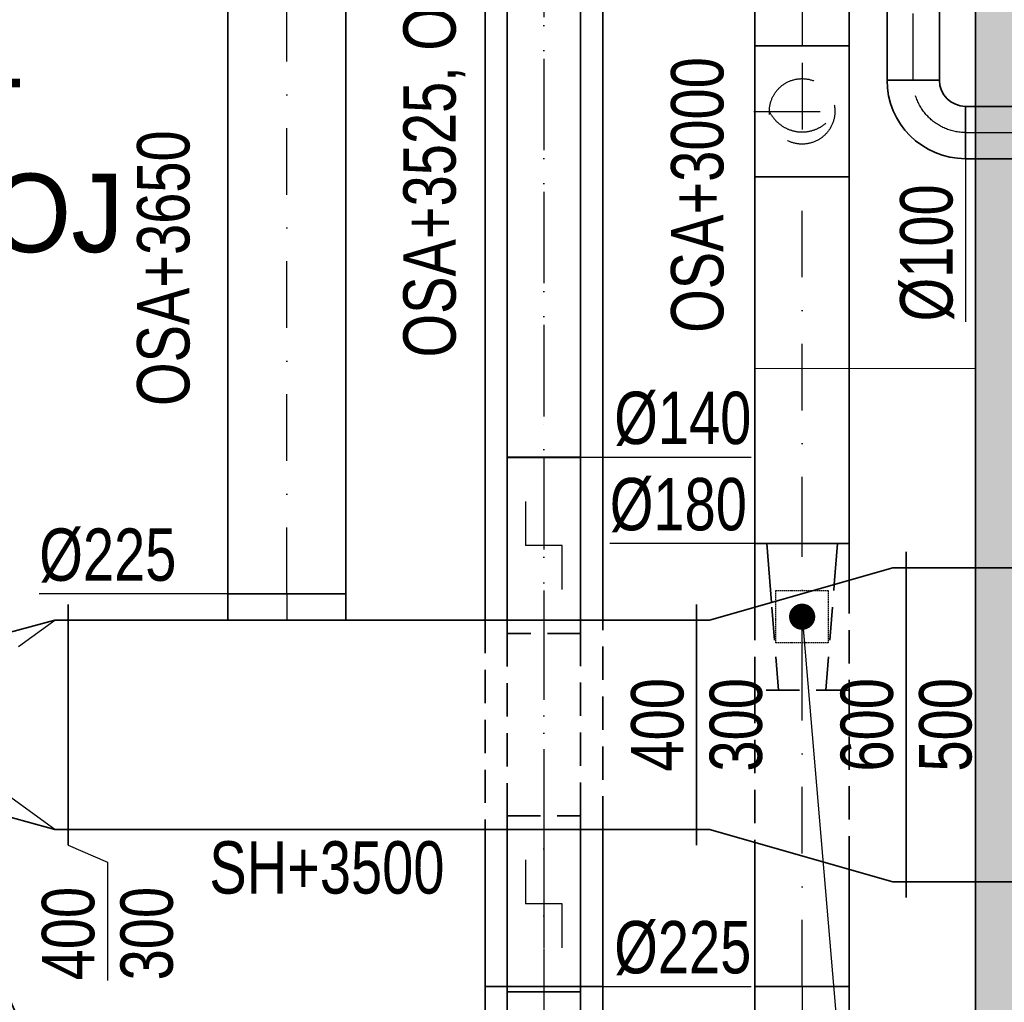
# Model space of a CAD drawing. Header units: millimetres. Extents: x 161070 to 520640, y 9197 to 248394.
# Tile 87 of 137: x 189772 to 191652, y 123912 to 125788. Entities that reach past the tile are written whole.
import ezdxf
from ezdxf.enums import TextEntityAlignment as Align

# ---------------------------------------------------------------- set-up
doc = ezdxf.new("R2010")
doc.units = ezdxf.units.MM
doc.header["$LTSCALE"] = 10
for name, pattern in [('DASHDOT', [25.4, 12.7, -6.35, 0, -6.35]), ('DASHED', [19.05, 12.7, -6.35]), ('ČÁRKOVANÁ', [0.75, 0.5, -0.25])]:
    doc.linetypes.add(name, pattern=pattern)
doc.layers.add('netisk', color=253, linetype='Continuous', plot=False)
for name, color, linetype, lineweight in [('NS_velmi_tlusta', 253, 'Continuous', 35), ('srafy', 253, 'Continuous', 9), ('VZT Odvod', 5, 'Continuous', 35), ('VZT Privod', 6, 'Continuous', 35), ('VZT-koty', 4, 'Continuous', 25)]:
    doc.layers.add(name, color=color, linetype=linetype, lineweight=lineweight)
doc.layers.add('VZT CM', color=1, linetype='Continuous')
doc.layers.add('VZT Odvod-pozice_odkaz', color=7, linetype='Continuous')
doc.layers.add('zarizovaci predmety', color=253, linetype='Continuous', lineweight=9, transparency=0.3)
doc.styles.add('laplan N', font='txt')
doc.styles.get("Standard").update_dxf_attribs({"font": 'ic-simplex.shx', "width": 0.8})
doc.dimstyles.new('CADKON', dxfattribs={"dimscale": 50, "dimtxt": 2.5, "dimasz": 2.5, "dimexe": 1.8, "dimexo": 5, "dimgap": 0.6, "dimtad": 1, "dimrnd": 1, "dimtxsty": 'Standard', "dimblk1": 'ARCHTICK', "dimblk2": 'ARCHTICK', "dimsah": 1, "dimcen": 2.5, "dimadec": 1, "dimazin": 2, "dimtfac": 1, "dimtdec": 4, "dimtix": 1, "dimtmove": 1, "dimatfit": 3, "dimldrblk": 'OPEN30', "dimfxl": 5, "dimtolj": 1, "dimarcsym": 0})

# ---------------------------------------------------------------- blocks, each defined once
blk = doc.blocks.new('vd')
at = {"layer": 'srafy', "transparency": 33554610}
h = blk.add_hatch(dxfattribs=at)
h.set_pattern_fill('CEMENT_POTER', color=8, scale=30)
h.set_pattern_definition([(45, (315274.35, 92199.55), (-42.426407, 42.426407), []), (45, (315302.63, 92199.55), (-42.426407, 42.426407), [0, -30]), (45, (315330.916, 92199.55), (-42.426407, 42.426407), [0, -30])])
h.paths.add_polyline_path([(191697.2, 122674.3), (191697.2, 133825.5), (191597.2, 133829.1), (191597.2, 131136.3), (191597.2, 131086.3), (191597.2, 122674.3)])
at = {"layer": 'netisk', "color": 8}
blk.add_lwpolyline([(187397.2, 133326.3), (188597.2, 133346.8), (189897.2, 133369), (189897.2, 127086.3), (191597.2, 127086.3), (191597.2, 122674.3), (188537.2, 122674.3), (188537.2, 122944.3), (188257.2, 122944.3), (188257.2, 122674.3), (187397.2, 122674.3)], close=True, dxfattribs=at)
at = {"layer": 'NS_velmi_tlusta', "color": 8}
blk.add_lwpolyline([(191597.2, 127086.3), (191597.2, 122674.3)], dxfattribs=at)
at = {"layer": 'zarizovaci predmety', "color": 8}
blk.add_lwpolyline([(191597.2, 126104), (191597.2, 125121.7), (191175.9, 125121.7), (191175.9, 126104)], close=True, dxfattribs=at)
blk = doc.blocks.new('*U2625', base_point=(1000, 600))
at = {"color": 0, "linetype": 'ByBlock'}
for p, q in [((0, 600), (0, 630)), ((1000, 600), (1000, 630)), ((1000, 600), (0, 600)), ((0, 600), (0, 0)), ((1000, 0), (1000, 600)), ((0, 0), (0, -30)), ((0, 0), (1000, 0)), ((1000, 0), (1000, -30))]:
    blk.add_line(p, q, dxfattribs=at)
blk = doc.blocks.new('*U2684', base_point=(50, 225))
at = {"color": 0, "linetype": 'ByBlock', "lineweight": -2}
for p, q in [((0, 225), (0, 0)), ((50, 225), (0, 225)), ((50, 0), (50, 225)), ((0, 0), (50, 0))]:
    blk.add_line(p, q, dxfattribs=at)
at = {"color": 2, "linetype": 'DASHDOT', "lineweight": 25}
blk.add_line((0, 112.5), (50, 112.5), dxfattribs=at)
blk = doc.blocks.new('*U2704')
at = {"color": 0, "linetype": 'ByBlock', "lineweight": -2}
for p, q in [((0, 200), (0, 230)), ((25, 200), (0, 200)), ((0, 200), (0, 200)), ((0, 200), (0, -200)), ((25, 200), (300, 125)), ((300, 125), (300, 125)), ((300, 125), (300, -125)), ((300, 125), (300, 125)), ((300, -125), (25, -200)), ((300, -125), (300, -125)), ((300, -125), (300, -125)), ((25, -200), (0, -200)), ((0, -200), (0, -230)), ((0, -200), (0, -200))]:
    blk.add_line(p, q, dxfattribs=at)
at = {"color": 2, "linetype": 'DASHDOT', "lineweight": 25}
for p, q in [((25, 200), (300, 0)), ((300, 0), (25, -200))]:
    blk.add_line(p, q, dxfattribs=at)
blk = doc.blocks.new('*U2705', base_point=(0, 400))
at = {"color": 0, "linetype": 'ByBlock', "lineweight": -2}
for p, q in [((0, 400), (0, 430)), ((1200, 400), (1200, 430)), ((1200, 400), (0, 400)), ((0, 400), (0, 0)), ((1200, 0), (1200, 400)), ((0, 0), (0, -30)), ((0, 0), (1200, 0)), ((1200, 0), (1200, -30))]:
    blk.add_line(p, q, dxfattribs=at)
blk = doc.blocks.new('*U2706', base_point=(0, 225))
at = {"color": 0, "linetype": 'ByBlock', "lineweight": -2}
for p, q in [((0, 225), (0, 0)), ((1874.877589, 225), (0, 225)), ((1874.877589, 0), (1874.877589, 225)), ((0, 0), (1874.877589, 0))]:
    blk.add_line(p, q, dxfattribs=at)
at = {"color": 2, "linetype": 'DASHDOT', "lineweight": 25}
blk.add_line((0, 112.5), (1874.877589, 112.5), dxfattribs=at)
blk = doc.blocks.new('*U2714', base_point=(1243.897287, 50))
at = {"color": 0, "linetype": 'ByBlock', "lineweight": -2}
for p, q in [((0, 100), (0, 0)), ((1243.897287, 100), (0, 100)), ((1243.897287, 0), (1243.897287, 100)), ((0, 0), (1243.897287, 0))]:
    blk.add_line(p, q, dxfattribs=at)
at = {"color": 2, "linetype": 'DASHDOT', "lineweight": 25}
blk.add_line((0, 50), (1243.897287, 50), dxfattribs=at)
blk = doc.blocks.new('*U2821', base_point=(95, 90))
at = {"color": 0, "linetype": 'ByBlock', "lineweight": -2}
for p, q in [((0, 180), (0, 0)), ((0, 180), (95, 180)), ((95, 180), (95, 0)), ((0, 0), (95, 0))]:
    blk.add_line(p, q, dxfattribs=at)
at = {"color": 2, "linetype": 'DASHDOT', "lineweight": 25}
blk.add_line((0, 90), (95, 90), dxfattribs=at)
blk = doc.blocks.new('*U2825', base_point=(700, 180))
at = {"color": 0, "linetype": 'ByBlock', "lineweight": -2}
for p, q in [((0, 180), (0, 0)), ((700, 180), (0, 180)), ((700, 0), (700, 180)), ((0, 0), (700, 0))]:
    blk.add_line(p, q, dxfattribs=at)
at = {"color": 2, "linetype": 'DASHDOT', "lineweight": 25}
blk.add_line((0, 90), (700, 90), dxfattribs=at)
blk = doc.blocks.new('*U2827', base_point=(-125, 90))
at = {"color": 0, "linetype": 'ByBlock', "lineweight": -2}
for p, q in [((125, 90), (-125, 90)), ((-125, 90), (-125, -90)), ((125, -90), (125, 90)), ((-125, -90), (125, -90))]:
    blk.add_line(p, q, dxfattribs=at)
at = {"color": 2, "linetype": 'DASHDOT', "lineweight": 25}
for p, q in [((0, 92.5), (0, -92.5)), ((92.5, 0), (-92.5, 0))]:
    blk.add_line(p, q, dxfattribs=at)
at = {"color": 2, "linetype": 'DASHED', "lineweight": 25}
blk.add_circle((0, 0), 62.5, dxfattribs=at)
blk.add_arc((30, 0), 69.3, 115.641, 244.359, dxfattribs=at)
blk = doc.blocks.new('*U2703', base_point=(400, 0))
at = {"color": 0, "linetype": 'ByBlock', "lineweight": -2}
for p, q in [((0, 300), (0, 330)), ((25, 300), (0, 300)), ((0, 300), (0, -300)), ((0, 300), (0, 300)), ((25, 300), (375, 200)), ((400, 200), (400, 230)), ((375, 200), (400, 200)), ((400, 200), (400, -200)), ((400, 200), (400, 200)), ((375, -200), (25, -300)), ((375, -200), (400, -200)), ((400, -200), (400, -230)), ((400, -200), (400, -200)), ((25, -300), (0, -300)), ((0, -300), (0, -330)), ((0, -300), (0, -300))]:
    blk.add_line(p, q, dxfattribs=at)
blk = doc.blocks.new('*U2976', base_point=(0, 125))
at = {"color": 0, "lineweight": -2}
for p, q in [((0, 375), (0, 125)), ((0, 375), (0, 375)), ((0, 125), (0, 125)), ((125, 0), (375, 0)), ((125, 0), (125, 0)), ((375, 0), (375, 0))]:
    blk.add_line(p, q, dxfattribs=at)
at = {"color": 2, "linetype": 'DASHDOT', "lineweight": 25}
for p, q in [((0, 250), (0, 250)), ((250, 0), (250, 0))]:
    blk.add_line(p, q, dxfattribs=at)
at = {"color": 0, "lineweight": -2}
for radius in [375, 125]:
    blk.add_arc((0, 0), radius, 0, 90, dxfattribs=at)
at = {"color": 2, "linetype": 'DASHDOT', "lineweight": 25}
blk.add_arc((0, 0), 250, 0, 90, dxfattribs=at)
blk = doc.blocks.new('*U3022', base_point=(-140, -177.5))
at = {"color": 0, "linetype": 'ByBlock', "lineweight": -2}
for p, q in [((-90, 227.5), (90, 227.5)), ((-90, 177.5), (-90, 227.5)), ((90, 227.5), (90, 177.5)), ((-140, 177.5), (-90, 177.5)), ((-140, 177.5), (-140, 167.1)), ((90, 177.5), (140, 177.5)), ((140, 177.5), (140, 167.1))]:
    blk.add_line(p, q, dxfattribs=at)
at = {"color": 2, "linetype": 'DASHDOT', "lineweight": 25}
for p, q in [((0, 227.5), (0, 0)), ((-140, 0), (140, 0))]:
    blk.add_line(p, q, dxfattribs=at)
at = {"color": 2, "linetype": 'DASHED', "lineweight": -2, "ltscale": 0.5}
for p, q in [((-140, 167.1), (-140, -177.5)), ((140, 167.1), (140, -177.5)), ((140, -177.5), (-140, -177.5))]:
    blk.add_line(p, q, dxfattribs=at)
at = {"color": 0, "linetype": 'ByBlock', "lineweight": -2}
for start, end in [(209.0546, 215.8964), (324.1036, 330.9454)]:
    blk.add_arc((0, 227.5), 103, start, end, dxfattribs=at)
at = {"color": 2, "linetype": 'DASHED', "lineweight": -2, "ltscale": 0.5}
blk.add_arc((0, 227.5), 103, 215.8964, 324.1036, dxfattribs=at)
blk = doc.blocks.new('*U3024', base_point=(-177.5, 0))
at = {"color": 0, "linetype": 'ByBlock', "lineweight": -2}
for p, q in [((-112.5, 227.5), (112.5, 227.5)), ((-112.5, 177.5), (-112.5, 227.5)), ((112.5, 227.5), (112.5, 177.5)), ((-177.5, 177.5), (-112.5, 177.5)), ((-177.5, 177.5), (-177.5, 167.1)), ((112.5, 177.5), (177.5, 177.5)), ((177.5, 177.5), (177.5, 167.1))]:
    blk.add_line(p, q, dxfattribs=at)
at = {"color": 2, "linetype": 'DASHDOT', "lineweight": 25}
for p, q in [((0, 227.5), (0, 0)), ((-177.5, 0), (177.5, 0))]:
    blk.add_line(p, q, dxfattribs=at)
at = {"color": 2, "linetype": 'DASHED', "lineweight": -2, "ltscale": 0.5}
for p, q in [((-177.5, 167.1), (-177.5, -177.5)), ((177.5, 167.1), (177.5, -177.5)), ((177.5, -177.5), (-177.5, -177.5))]:
    blk.add_line(p, q, dxfattribs=at)
at = {"color": 0, "linetype": 'ByBlock', "lineweight": -2}
for start, end in [(203.9625, 209.3626), (330.6374, 336.0375)]:
    blk.add_arc((0, 227.5), 123.1, start, end, dxfattribs=at)
at = {"color": 2, "linetype": 'DASHED', "lineweight": -2, "ltscale": 0.5}
blk.add_arc((0, 227.5), 123.1, 209.3626, 330.6374, dxfattribs=at)
blk = doc.blocks.new('*U3025', base_point=(50, 70))
at = {"color": 0, "linetype": 'ByBlock', "lineweight": -2}
for p, q in [((0, 140), (0, 0)), ((50, 140), (0, 140)), ((50, 0), (50, 140)), ((0, 0), (50, 0))]:
    blk.add_line(p, q, dxfattribs=at)
at = {"color": 2, "linetype": 'DASHDOT', "lineweight": 25}
blk.add_line((0, 70), (50, 70), dxfattribs=at)
blk = doc.blocks.new('*U3030', base_point=(566.1, 90))
at = {"color": 0, "linetype": 'ByBlock', "lineweight": -2}
for p, q in [((0, 180), (0, 0)), ((274.9, 180), (0, 180)), ((0, 0), (223.5, 0))]:
    blk.add_line(p, q, dxfattribs=at)
at = {"color": 2, "linetype": 'DASHED', "lineweight": -2, "ltscale": 0.5}
for p, q in [((566.1, 180), (274.9, 180)), ((566.1, 0), (566.1, 180)), ((223.5, 0), (566.1, 0))]:
    blk.add_line(p, q, dxfattribs=at)
at = {"color": 2, "linetype": 'DASHDOT', "lineweight": 25}
blk.add_line((0, 90), (566.1, 90), dxfattribs=at)
blk = doc.blocks.new('*U3032', base_point=(348.040405, 70))
at = {"color": 2, "linetype": 'DASHED', "lineweight": -2, "ltscale": 0.5}
for p, q in [((0, 140), (0, 0)), ((348.040405, 140), (0, 140)), ((348.040405, 0), (348.040405, 140)), ((0, 0), (348.040405, 0))]:
    blk.add_line(p, q, dxfattribs=at)
at = {"color": 2, "linetype": 'DASHDOT', "lineweight": 25}
blk.add_line((0, 70), (348.040405, 70), dxfattribs=at)
blk = doc.blocks.new('*U3033', base_point=(168, 0))
at = {"color": 2, "linetype": 'DASHED', "lineweight": -2, "ltscale": 0.5}
blk.add_lwpolyline([(25.4, -70), (0, -70), (0, 70), (25.4, 70)], dxfattribs=at)
at = {"color": 0, "linetype": 'ByBlock', "lineweight": -2}
for points in [[(25.4, 70), (336, 70), (336, -70)], [(336, -70), (25.4, -70)]]:
    blk.add_lwpolyline(points, dxfattribs=at)
at = {"color": 2, "linetype": 'ByBlock', "lineweight": 25}
for points in [[(168, -35), (168, 35)], [(252, 35), (168, 35)], [(84, -35), (168, -35)]]:
    blk.add_lwpolyline(points, dxfattribs=at)
at = {"color": 2, "linetype": 'DASHDOT', "lineweight": 25}
blk.add_lwpolyline([(336, 0), (0, 0)], dxfattribs=at)
blk = doc.blocks.new('*U3034', base_point=(168, 0))
at = {"color": 0, "linetype": 'ByBlock', "lineweight": -2}
blk.add_lwpolyline([(310, -70), (0, -70), (0, 70), (310, 70)], dxfattribs=at)
at = {"color": 2, "linetype": 'DASHED', "lineweight": -2, "ltscale": 0.5}
for points in [[(310, 70), (336, 70), (336, -70)], [(336, -70), (310, -70)]]:
    blk.add_lwpolyline(points, dxfattribs=at)
at = {"color": 2, "linetype": 'ByBlock', "lineweight": 25}
for points in [[(168, -35), (168, 35)], [(252, 35), (168, 35)], [(84, -35), (168, -35)]]:
    blk.add_lwpolyline(points, dxfattribs=at)
at = {"color": 2, "linetype": 'DASHDOT', "lineweight": 25}
blk.add_lwpolyline([(336, 0), (0, 0)], dxfattribs=at)
blk = doc.blocks.new('*U3040', base_point=(200, 150))
at = {"color": 0, "linetype": 'ByBlock', "lineweight": -2}
for p, q in [((0, 150), (0, 50)), ((50, 0), (150, 0)), ((50, -243), (50, 0)), ((150, 0), (150, -243)), ((50, -243), (150, -243)), ((200, -293), (200, -343.9))]:
    blk.add_line(p, q, dxfattribs=at)
at = {"color": 2, "linetype": 'DASHDOT', "lineweight": 25}
blk.add_line((100, 0), (100, -243), dxfattribs=at)
at = {"color": 2, "linetype": 'DASHED', "lineweight": -2, "ltscale": 0.5}
blk.add_line((200, -343.9), (200, -393), dxfattribs=at)
at = {"color": 0, "linetype": 'ByBlock', "lineweight": -2}
for centre, radius, start, end in [((0, 0), 150, 0, 90), ((0, 0), 50, 0, 90), ((200, -243), 150, 137.7516, 180), ((200, -243), 50, 180, 270)]:
    blk.add_arc(centre, radius, start, end, dxfattribs=at)
at = {"color": 2, "linetype": 'DASHDOT', "lineweight": 25}
for centre, start, end in [((0, 0), 0, 90), ((200, -243), 180, 270)]:
    blk.add_arc(centre, 100, start, end, dxfattribs=at)
at = {"color": 2, "linetype": 'DASHED', "lineweight": -2, "ltscale": 0.5}
blk.add_arc((200, -243), 150, 222.2484, 270, dxfattribs=at)
blk = doc.blocks.new('*U2963', base_point=(0, 140))
at = {"color": 0, "linetype": 'ByBlock', "lineweight": -2}
for p, q in [((0, 140), (0, 0)), ((1014.877589, 140), (0, 140)), ((1014.877589, 0), (1014.877589, 140)), ((0, 0), (1014.877589, 0))]:
    blk.add_line(p, q, dxfattribs=at)
at = {"color": 2, "linetype": 'DASHDOT', "lineweight": 25}
blk.add_line((0, 70), (1014.877589, 70), dxfattribs=at)
blk = doc.blocks.new('*U3039', base_point=(1977.9, 0))
at = {"color": 0, "linetype": 'ByBlock', "lineweight": -2}
for p, q in [((1278.3, 225), (0, 225)), ((1977.9, 225), (1678.3, 225)), ((1977.9, 0), (1977.9, 225)), ((0, 0), (1278.3, 0)), ((1678.3, 0), (1977.9, 0))]:
    blk.add_line(p, q, dxfattribs=at)
at = {"color": 2, "linetype": 'DASHED', "lineweight": -2, "ltscale": 0.5}
for p, q in [((1678.3, 225), (1278.3, 225)), ((1278.3, 0), (1678.3, 0))]:
    blk.add_line(p, q, dxfattribs=at)
at = {"color": 2, "linetype": 'DASHDOT', "lineweight": 25}
blk.add_line((0, 112.5), (1977.9, 112.5), dxfattribs=at)
blk = doc.blocks.new('_ArchTick')
at = {"color": 0, "const_width": 0.15}
blk.add_lwpolyline([(-0.5, -0.5), (0.5, 0.5)], dxfattribs=at)
blk = doc.blocks.new('*U3029')
at = {"color": 2, "linetype": 'DASHED', "lineweight": -2, "ltscale": 0.5}
for p, q in [((-90, 280), (-90, 121.7)), ((90, 280), (-90, 280)), ((-45, 280), (-58.4, 112.7)), ((45, 280), (61.2, 78.5)), ((90, 70.3), (90, 280))]:
    blk.add_line(p, q, dxfattribs=at)
at = {"color": 2, "linetype": 'DASHDOT', "lineweight": 25}
blk.add_line((0, 280), (0, 0), dxfattribs=at)
at = {"color": 2, "linetype": 'ČÁRKOVANÁ', "lineweight": 25, "ltscale": 0.5}
for p, q in [((50, 190), (-50, 190)), ((-50, 190), (-50, 90)), ((50, 90), (50, 190)), ((-50, 90), (50, 90))]:
    blk.add_line(p, q, dxfattribs=at)
at = {"color": 0, "linetype": 'ByBlock', "lineweight": -2}
for p, q in [((-90, 121.7), (-90, 0)), ((-58.4, 112.7), (-67.5, 0)), ((61.2, 78.5), (67.5, 0)), ((90, 0), (90, 70.3)), ((-90, 0), (90, 0))]:
    blk.add_line(p, q, dxfattribs=at)

msp = doc.modelspace()

# ---------------------------------------------------------------- linework, layer by layer
at = {"layer": 'VZT-koty'}
for p, q in [((191578.3, 125522.4), (191578.3, 125210.6)), ((190843.3, 124952.5), (191169.2, 124952.5)), ((191176.2, 124787.8), (190899, 124787.8)), ((190169.7, 124691.4), (189809.7, 124691.4)), ((189864.6, 124211.4), (189939.6, 124179.2)), ((189939.6, 124179.2), (189939.6, 123953.4)), ((190885.8, 123941.8), (191169.2, 123941.8))]:
    msp.add_line(p, q, dxfattribs=at)

# ---------------------------------------------------------------- block references
at = {"layer": 'VZT Odvod'}
msp.add_blockref('vd', (0, 0), dxfattribs=at)
at = {"layer": 'VZT Odvod', "xscale": -1}
for name, p, rotation in [('*U2714', (191478.3, 126916.3), 270.0000000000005), ('*U3040', (191428.3, 125472.4), 90), ('*U3029', (191266.2, 124787.8), 180), ('*U2976', (189747.2, 123956.4), 89.99999999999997)]:
    msp.add_blockref(name, p, dxfattribs=dict(at, rotation=rotation))
at = {"layer": 'VZT Odvod'}
for name, p, rotation in [('*U2963', (190843.3, 125967.3), 270), ('*U3039', (190660.8, 123941.8), 270), ('*U2821', (191266.2, 125737.8), 270), ('*U2827', (191176.2, 125487.8), 90), ('*U2825', (191176.2, 125487.8), 90), ('*U3033', (190773.3, 124783.9), 90), ('*U3032', (190773.3, 124267.9), 270), ('*U3030', (191266.2, 124507.8), 90), ('*U3034', (190773.3, 124099.4), 90), ('*U3024', (190595.8, 123714.3), 360), ('*U3025', (190773.3, 123881.4), 270), ('*U3022', (191126.2, 123536.8), 360)]:
    msp.add_blockref(name, p, dxfattribs=dict(at, rotation=rotation))
at = {"layer": 'VZT Privod'}
for name, p, rotation in [('*U2706', (190169.7, 124691.4), 90), ('*U2703', (191064.6, 124441.4), 180), ('*U2625', (191464.6, 124141.4), 180), ('*U2684', (190394.7, 124641.4), 270), ('*U2704', (189864.6, 124441.4), 180), ('*U2705', (191064.6, 124241.4), 180)]:
    msp.add_blockref(name, p, dxfattribs=dict(at, rotation=rotation))

# ---------------------------------------------------------------- texts
at = {"layer": 'VZT CM', "char_height": 150, "attachment_point": 1, "style": 'laplan N'}
for s, heights, insert in [('{\\F.shx;-105-}', [5545.8], (189313.3, 125759)), ('VÝVOJ', [0], (189313.3, 125493.9))]:
    msp.add_mtext_dynamic_manual_height_columns(s, width=5545.815, gutter_width=500, heights=heights, dxfattribs=dict(at, insert=insert))
at = {"layer": 'VZT-koty', "width": 0.8}
for s, p in [('OSA+3525, OSA+3000', (190604.7, 125699)), ('OSA+3000', (191115.9, 125453.1)), ('OSA+3650', (190096.4, 125313.4)), ('400', (191039.6, 124441.4)), ('600', (191439.6, 124441.4))]:
    msp.add_text(s, height=100, rotation=90, dxfattribs=at).set_placement(p, align=Align.CENTER)
msp.add_text('%%c100', height=100, rotation=90, dxfattribs=at).set_placement((191553.3, 125473.5), align=Align.RIGHT)
for s, p in [('%%c140', (191169.2, 124977.5)), ('%%c225', (191169.2, 123966.8))]:
    msp.add_text(s, height=100, dxfattribs=at).set_placement(p, align=Align.RIGHT)
for s, p in [('%%c180', (190899, 124812.8)), ('%%c225', (189809.7, 124716.4))]:
    msp.add_text(s, height=100, dxfattribs=at).set_placement(p)
for s, p in [('300', (191089.6, 124441.4)), ('500', (191489.6, 124441.4))]:
    msp.add_text(s, height=100, rotation=90, dxfattribs=at).set_placement(p, align=Align.TOP_CENTER)
msp.add_text('SH+3500', height=100, dxfattribs=at).set_placement((190358.8, 124119.1), align=Align.CENTER)
msp.add_text('400', height=100, rotation=90, dxfattribs=at).set_placement((189914.6, 123953.4))
msp.add_text('300', height=100, rotation=90, dxfattribs=at).set_placement((189964.6, 123953.4), align=Align.TOP_LEFT)

# ---------------------------------------------------------------- leaders
at = {"layer": 'VZT Odvod-pozice_odkaz', "color": 102, "annotation_type": 0, "has_hookline": 1}
for points, hookline_direction, text_width in [([(190773.3, 126106.8), (188681.9, 125605.9)], 1, 398.4), ([(191266.2, 124647.8), (191513.6, 121734.2), (191563.6, 121734.2)], 0, 384.2)]:
    msp.add_leader(points, dimstyle='CADKON', override={"dimscale": 50, "dimasz": 1, "dimgap": 0.6, "dimldrblk": 'Dot'}, dxfattribs=dict(at, hookline_direction=hookline_direction, text_width=text_width))

doc.saveas('drawing.dxf')
